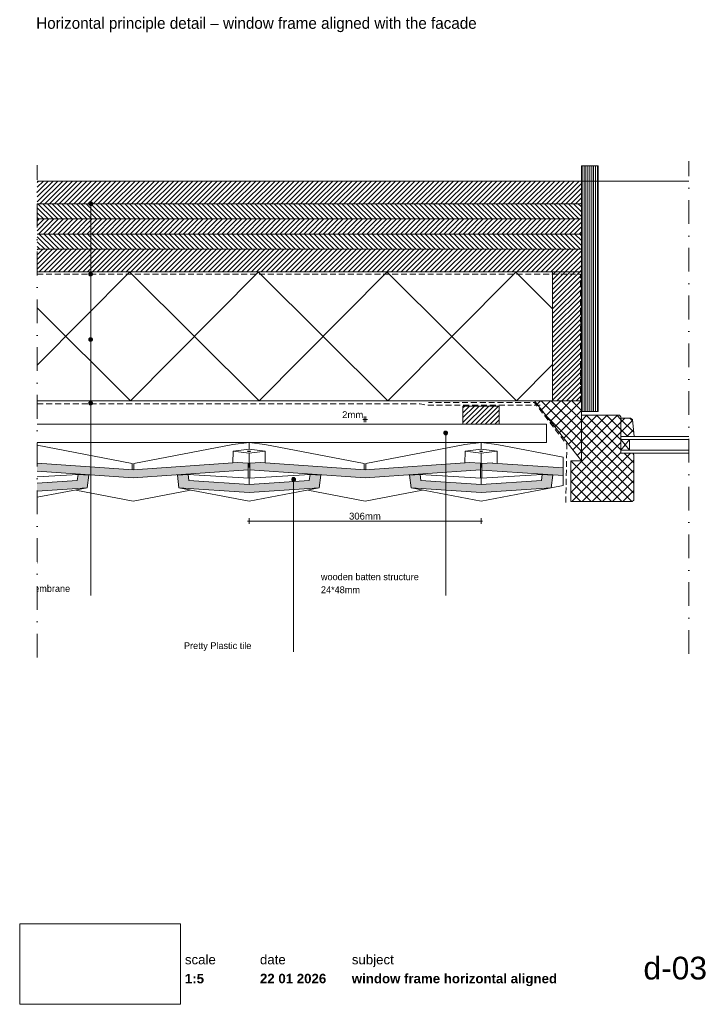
# Paper-space layout 'd-03 window frame horizontal aligned' of a CAD drawing. Header units: millimetres. Extents: x 14 to 195, y 11 to 271.
import ezdxf
from ezdxf.xclip import XClip

# ---------------------------------------------------------------- set-up
doc = ezdxf.new("R2010")
doc.units = ezdxf.units.MM
doc.header["$MEASUREMENT"] = 0
doc.header["$XCLIPFRAME"] = 0
for name, pattern in [('B0302', [12.51, 6.26, -3.125, 0, -3.125]), ('B0701', [2.3412, 1.56, -0.7812]), ('Wipeout_Contour', [1000, 0, -1000])]:
    doc.linetypes.add(name, pattern=pattern)
for name, color, linetype in [('#01', 7, 'Continuous'), ('Dim - 1_50_100', 7, 'Continuous'), ('Info - 1_50_100', 7, 'Continuous'), ('Info - 1_5_10', 7, 'Continuous'), ('Info - Nederlands', 7, 'Continuous')]:
    doc.layers.add(name, color=color, linetype=linetype)
doc.styles.add('GENERATED_STYLE_1', font='HelveticaNeue.ttc')
doc.styles.add('GENERATED_STYLE_2', font='HelveticaNeue.ttc')
doc.styles.add('GENERATED_STYLE_3', font='Helvetica.ttc')
doc.styles.add('GENERATED_STYLE_4', font='txt')
picture_1 = doc.add_image_def('image1.png', size_in_pixel=(317, 159))
pattern_1 = [(45, (-1033.831, 474.146), (-1.343503, 1.343503), []), (135, (-1033.831, 474.146), (1.343503, 1.343503), [])]
pattern_2 = [(45, (-1033.8311, 474.1461), (-0.6363961, 0.6363961), [])]
pattern_3 = [(315, (-1033.8311, 474.1461), (0.6363961, 0.6363961), [])]

# ---------------------------------------------------------------- blocks, each defined once
blk = doc.blocks.new('Drawing_1_1', base_point=(-200, 60))
at = {"color": 2, "linetype": 'Continuous', "lineweight": 0}
for s, insert, char_height, attachment_point, style in [('\\A1;{\\pql;\\fHelvetica Neue|b0|i0|c0|p0;\\W1.000000;date}', (77.08, 24.14), 2.5, 1, 'GENERATED_STYLE_1'), ('\\A1;{\\pql;\\fHelvetica Neue|b0|i0|c0|p0;\\W1.000000;subject}', (101.31, 24.14), 2.5, 1, 'GENERATED_STYLE_1'), ('\\A1;{\\pqr;\\fHelvetica Neue|b0|i0|c0|p0;\\W1.000000;d-03}', (195, 23.65), 6, 3, 'GENERATED_STYLE_1'), ('\\A1;{\\pql;\\fHelvetica Neue|b1|i0|c0|p0;\\W1.000000;1:5}', (57.28, 19.12), 2.5, 1, 'GENERATED_STYLE_2'), ('\\A1;{\\pql;\\fHelvetica Neue|b1|i0|c0|p0;\\W1.000000;22 01 2026}', (77.08, 19.14), 2.5, 1, 'GENERATED_STYLE_2'), ('\\A1;{\\pql;\\fHelvetica Neue|b1|i0|c0|p0;\\W1.000000;window frame horizontal aligned}', (101.31, 19.14), 2.5, 1, 'GENERATED_STYLE_2')]:
    blk.add_mtext(s, dxfattribs=dict(at, insert=insert, char_height=char_height, attachment_point=attachment_point, style=style))
at = {"color": 254, "linetype": 'Wipeout_Contour', "lineweight": 0, "ltscale": 174.062972}
blk.add_wipeout([(13.71, 11.09), (56.11, 11.09), (56.11, 32.35), (13.71, 32.35)], dxfattribs=at)
at = {"color": 2, "linetype": 'Continuous', "lineweight": 0, "insert": (57.28, 24.14), "char_height": 2.5, "attachment_point": 1, "style": 'GENERATED_STYLE_1'}
blk.add_mtext('\\A1;{\\pql;\\fHelvetica Neue|b0|i0|c0|p0;\\W1.000000;scale}', dxfattribs=at)
at = {"color": 9, "lineweight": 0}
image = blk.add_image(picture_1, insert=(13.71, 11.09), size_in_units=(42.4, 21.27), dxfattribs=at)
image.set_boundary_path([(-0.5, -0.5), (316.5, 158.5)])
blk = doc.blocks.new('Drawing_2_1', base_point=(-1033.83, 474.15))
at = {"layer": '#01', "linetype": 'Continuous', "lineweight": 0, "true_color": 0x000000}
for points in [[(31.94, 222.45), (31.98, 222.26), (32.09, 222.09), (32.25, 221.99), (32.44, 221.95), (32.64, 221.99), (32.8, 222.09), (32.91, 222.26), (32.94, 222.45), (32.91, 222.64), (32.8, 222.8), (32.64, 222.91), (32.44, 222.95), (32.25, 222.91), (32.09, 222.8), (31.98, 222.64)], [(31.94, 203.81), (31.98, 203.62), (32.09, 203.45), (32.25, 203.35), (32.44, 203.31), (32.64, 203.35), (32.8, 203.45), (32.91, 203.62), (32.94, 203.81), (32.91, 204), (32.8, 204.16), (32.64, 204.27), (32.44, 204.31), (32.25, 204.27), (32.09, 204.16), (31.98, 204)], [(31.94, 186.6), (31.98, 186.4), (32.09, 186.24), (32.25, 186.13), (32.44, 186.1), (32.64, 186.13), (32.8, 186.24), (32.91, 186.4), (32.94, 186.6), (32.91, 186.79), (32.8, 186.95), (32.64, 187.06), (32.44, 187.1), (32.25, 187.06), (32.09, 186.95), (31.98, 186.79)], [(31.94, 169.78), (31.98, 169.59), (32.09, 169.43), (32.25, 169.32), (32.44, 169.28), (32.64, 169.32), (32.8, 169.43), (32.91, 169.59), (32.94, 169.78), (32.91, 169.97), (32.8, 170.13), (32.64, 170.24), (32.44, 170.28), (32.25, 170.24), (32.09, 170.13), (31.98, 169.97)], [(125.57, 161.92), (125.61, 161.73), (125.72, 161.56), (125.88, 161.45), (126.07, 161.42), (126.26, 161.45), (126.43, 161.56), (126.53, 161.73), (126.57, 161.92), (126.53, 162.11), (126.43, 162.27), (126.26, 162.38), (126.07, 162.42), (125.88, 162.38), (125.72, 162.27), (125.61, 162.11)], [(85.46, 149.65), (85.5, 149.46), (85.61, 149.29), (85.77, 149.18), (85.96, 149.15), (86.15, 149.18), (86.31, 149.29), (86.42, 149.46), (86.46, 149.65), (86.42, 149.84), (86.31, 150), (86.15, 150.11), (85.96, 150.15), (85.77, 150.11), (85.61, 150), (85.5, 149.84)]]:
    blk.add_hatch(color=18, dxfattribs=at).paths.add_polyline_path(points)
at = {"layer": '#01', "linetype": 'Continuous', "lineweight": 0, "true_color": 0xe4e7e8}
for points in [[(43.61, 152.16), (18.31, 153.91), (18.31, 151.83), (43.61, 150.07), (74.01, 152.18), (74.01, 153.93), (71.17, 154.12), (71.18, 154.07)], [(104.81, 152.16), (77.24, 154.07), (77.25, 154.12), (74.41, 153.93), (74.41, 152.18), (104.81, 150.07), (135.21, 152.18), (135.21, 153.93), (132.37, 154.12), (132.38, 154.07)], [(138.44, 154.02), (135.61, 153.83), (135.61, 152.08), (157.07, 150.66), (157.07, 152.74), (138.44, 153.97)], [(18.31, 148.66), (18.31, 146.57), (31.48, 147.46), (31.9, 150.79), (29.1, 150.98), (28.9, 149.37)], [(55.31, 150.79), (55.72, 147.46), (74.2, 146.22), (92.68, 147.46), (93.1, 150.79), (90.3, 150.98), (90.1, 149.37), (74.2, 148.3), (58.31, 149.37), (58.11, 150.98)], [(116.51, 150.79), (116.92, 147.46), (135.4, 146.22), (153.88, 147.46), (154.3, 150.79), (151.5, 150.98), (151.3, 149.37), (135.4, 148.3), (119.51, 149.37), (119.31, 150.98)]]:
    blk.add_hatch(color=254, dxfattribs=at).paths.add_polyline_path(points)
at = {"layer": 'Info - 1_50_100', "linetype": 'Continuous', "lineweight": 0, "true_color": 0x000000}
h = blk.add_hatch(dxfattribs=at)
h.set_pattern_fill('325_Houtachtig_plaatmate_E0', color=18, style=0, pattern_type=2)
h.set_pattern_definition([(90, (164.07496, 301.7615), (-0.5, 0), [])])
h.paths.add_polyline_path([(166.27, 232.41), (161.87, 232.41), (161.87, 167.58), (166.27, 167.58)])
h = blk.add_hatch(dxfattribs=at)
h.set_pattern_fill('310_Naaldhout__01__0001', color=18, style=0, pattern_type=2)
h.set_pattern_definition(pattern_2)
h.paths.add_polyline_path([(161.87, 228.41), (18.31, 228.41), (18.31, 222.41), (161.87, 222.41)])
h = blk.add_hatch(dxfattribs=at)
h.set_pattern_fill('310_Naaldhout__02__0001', color=18, style=0, pattern_type=2)
h.set_pattern_definition(pattern_3)
h.paths.add_polyline_path([(161.87, 222.41), (18.31, 222.41), (18.31, 218.41), (161.87, 218.41)])
h = blk.add_hatch(dxfattribs=at)
h.set_pattern_fill('310_Naaldhout__01__0001', color=18, style=0, pattern_type=2)
h.set_pattern_definition(pattern_2)
h.paths.add_polyline_path([(161.87, 218.41), (18.31, 218.41), (18.31, 214.41), (161.87, 214.41)])
h = blk.add_hatch(dxfattribs=at)
h.set_pattern_fill('310_Naaldhout__02__0001', color=18, style=0, pattern_type=2)
h.set_pattern_definition(pattern_3)
h.paths.add_polyline_path([(161.87, 214.41), (18.31, 214.41), (18.31, 210.41), (161.87, 210.41)])
h = blk.add_hatch(dxfattribs=at)
h.set_pattern_fill('310_Naaldhout__01__0001', color=18, style=0, pattern_type=2)
h.set_pattern_definition(pattern_2)
h.paths.add_polyline_path([(161.87, 210.41), (18.31, 210.41), (18.31, 204.41), (161.87, 204.41)])
h = blk.add_hatch(dxfattribs=at)
h.set_pattern_fill('415_Isolatie_ruit_0001', color=18, style=0, pattern_type=2)
h.set_pattern_definition([(135.152, (42.91, 170.407), (16.8807, 16.9703), []), (225.152, (42.91, 170.407), (-17.0605, 16.9703), [])])
h.paths.add_polyline_path([(154.27, 204.41), (18.31, 204.41), (18.31, 170.41), (154.27, 170.41)])
h = blk.add_hatch(dxfattribs=at)
h.set_pattern_fill('310_Naaldhout__01__0001', color=18, style=0, pattern_type=2)
h.set_pattern_definition(pattern_2)
h.paths.add_polyline_path([(161.87, 170.41), (161.87, 204.41), (154.27, 204.41), (154.27, 170.41)])
at = {"layer": 'Info - 1_5_10', "linetype": 'Continuous', "lineweight": 0, "true_color": 0x99a3a6}
h = blk.add_hatch(dxfattribs=at)
h.set_pattern_fill('310_Naaldhout__01__0001', color=253, style=0, pattern_type=2)
h.set_pattern_definition(pattern_2)
h.paths.add_polyline_path([(130.6, 164.21), (140.2, 164.21), (140.2, 169.01), (130.6, 169.01)])
h = blk.add_hatch(dxfattribs=at)
h.set_pattern_fill('305_Loofhout__02__0001', color=253, style=0, pattern_type=2)
h.set_pattern_definition(pattern_1)
h.paths.add_polyline_path([(161.87, 170.41), (149.51, 170.41), (161.87, 154.58)])
h = blk.add_hatch(dxfattribs=at)
h.set_pattern_fill('305_Loofhout__02__0001', color=253, style=0, pattern_type=2)
h.set_pattern_definition(pattern_1)
h.paths.add_polyline_path([(159.07, 154.58), (159.07, 143.78), (175.27, 143.78), (175.67, 144.18), (175.67, 156.18), (175.47, 156.55), (172.27, 156.55), (172.27, 162.78), (172.27, 166.18), (171.87, 166.58), (161.87, 166.58), (161.87, 154.58)])
h = blk.add_hatch(dxfattribs=at)
h.set_pattern_fill('305_Loofhout__02__0001', color=253, style=0, pattern_type=2)
h.set_pattern_definition(pattern_1)
h.paths.add_polyline_path([(172.27, 160.95), (175.81, 160.95), (175.34, 165.44, 0.246914), (174.25, 165.86), (172.27, 165.86)])
at = {"layer": '#01', "color": 9, "linetype": 'Continuous', "lineweight": 0}
for p, q in [((161.87, 228.41), (190.24, 228.41)), ((32.44, 221.95), (32.44, 131.41)), ((32.44, 203.31), (32.44, 118.97)), ((32.44, 186.1), (32.44, 135.79)), ((32.44, 169.28), (32.44, 118.97)), ((126.07, 161.42), (126.07, 118.97)), ((43.4, 153.84), (18.31, 158.67)), ((69.96, 158.87), (43.8, 153.84)), ((74.2, 159.41), (69.96, 158.87)), ((78.35, 158.89), (74.2, 159.41)), ((74.2, 157.62), (74.2, 159.41)), ((104.6, 153.84), (78.35, 158.89)), ((131.16, 158.87), (105, 153.84)), ((135.4, 159.41), (131.16, 158.87)), ((139.55, 158.89), (135.4, 159.41)), ((135.4, 157.62), (135.4, 159.41)), ((157.07, 155.52), (139.55, 158.89)), ((174.54, 157.35), (172.27, 160.15)), ((174.54, 160.15), (172.27, 157.35)), ((69.96, 153.99), (69.97, 157.09)), ((69.97, 157.09), (74.2, 157.62)), ((74.2, 156.55), (69.97, 157.09)), ((73.81, 157.09), (73.92, 157.12)), ((73.92, 157.05), (73.81, 157.09)), ((73.92, 157.12), (74.2, 157.14)), ((74.2, 157.03), (73.92, 157.05)), ((74.2, 157.62), (78.44, 157.09)), ((74.2, 157.14), (74.49, 157.12)), ((78.44, 157.09), (74.2, 156.55)), ((74.49, 157.05), (74.2, 157.03)), ((74.2, 152.87), (74.2, 156.55)), ((74.49, 157.12), (74.6, 157.09)), ((74.6, 157.09), (74.49, 157.05)), ((78.44, 157.09), (78.44, 153.99)), ((131.16, 153.93), (131.17, 157.09)), ((131.17, 157.09), (135.4, 157.62)), ((135.4, 156.55), (131.17, 157.09)), ((135.01, 157.09), (135.12, 157.12)), ((135.12, 157.05), (135.01, 157.09)), ((135.12, 157.12), (135.4, 157.14)), ((135.4, 157.03), (135.12, 157.05)), ((135.4, 157.62), (139.64, 157.09)), ((135.4, 157.14), (135.69, 157.12)), ((139.64, 157.09), (135.4, 156.55)), ((135.69, 157.05), (135.4, 157.03)), ((135.4, 152.87), (135.4, 156.55)), ((135.69, 157.12), (135.8, 157.09)), ((135.8, 157.09), (135.69, 157.05)), ((139.64, 157.09), (139.64, 153.89)), ((43.4, 152.17), (43.4, 153.84)), ((43.8, 153.84), (43.8, 152.15)), ((104.6, 152.17), (104.6, 153.84)), ((105, 153.84), (105, 152.15)), ((157.07, 152.74), (157.07, 155.52)), ((29.1, 150.98), (18.31, 150.33)), ((74.2, 150.01), (58.11, 150.98)), ((74.01, 152.91), (74.2, 152.87)), ((74.01, 152.18), (74.01, 150.03)), ((74.2, 152.87), (74.41, 152.91)), ((90.3, 150.98), (74.2, 150.01)), ((74.41, 152.18), (74.41, 150.03)), ((135.4, 150.01), (119.31, 150.98)), ((135.21, 152.91), (135.4, 152.87)), ((135.21, 152.18), (135.21, 150.03)), ((135.4, 152.87), (135.61, 152.91)), ((151.5, 150.98), (135.4, 150.01)), ((135.62, 152.09), (135.62, 150.05)), ((157.07, 148.08), (157.07, 152.74)), ((74.2, 150.01), (74.2, 148.3)), ((85.96, 149.15), (85.96, 104.12)), ((135.4, 150.01), (135.4, 148.3)), ((18.31, 144.92), (31.48, 147.46)), ((28.5, 146.83), (43.61, 143.93)), ((43.61, 143.93), (58.72, 146.83)), ((55.72, 147.46), (74.2, 143.89)), ((74.2, 143.89), (92.68, 147.46)), ((89.7, 146.83), (104.81, 143.93)), ((104.81, 143.93), (119.92, 146.83)), ((116.92, 147.46), (135.4, 143.89)), ((135.4, 143.89), (153.88, 147.46)), ((150.75, 146.85), (157.07, 148.08))]:
    blk.add_line(p, q, dxfattribs=at)
at = {"layer": '#01', "color": 2, "linetype": 'Continuous', "lineweight": 0}
for p, q in [((18.31, 153.91), (43.61, 152.16)), ((43.61, 152.16), (71.18, 154.07)), ((71.18, 154.07), (71.17, 154.12)), ((71.17, 154.12), (74.01, 153.93)), ((74.01, 153.93), (74.01, 152.18)), ((74.41, 153.93), (77.25, 154.12)), ((74.41, 152.18), (74.41, 153.93)), ((77.25, 154.12), (77.24, 154.07)), ((77.24, 154.07), (104.81, 152.16)), ((104.81, 152.16), (132.38, 154.07)), ((132.38, 154.07), (132.37, 154.12)), ((132.37, 154.12), (135.21, 153.93)), ((135.21, 153.93), (135.21, 152.18)), ((135.61, 153.83), (138.44, 154.02)), ((135.61, 152.08), (135.61, 153.83)), ((138.44, 154.02), (138.44, 153.97)), ((138.44, 153.97), (157.07, 152.74)), ((43.61, 150.07), (18.31, 151.83)), ((28.9, 149.37), (29.1, 150.98)), ((29.1, 150.98), (31.9, 150.79)), ((31.9, 150.79), (31.48, 147.46)), ((74.01, 152.18), (43.61, 150.07)), ((55.31, 150.79), (58.11, 150.98)), ((55.72, 147.46), (55.31, 150.79)), ((58.11, 150.98), (58.31, 149.37)), ((104.81, 150.07), (74.41, 152.18)), ((90.1, 149.37), (90.3, 150.98)), ((90.3, 150.98), (93.1, 150.79)), ((93.1, 150.79), (92.68, 147.46)), ((135.21, 152.18), (104.81, 150.07)), ((116.51, 150.79), (119.31, 150.98)), ((116.92, 147.46), (116.51, 150.79)), ((119.31, 150.98), (119.51, 149.37)), ((157.07, 150.66), (135.61, 152.08)), ((151.3, 149.37), (151.5, 150.98)), ((151.5, 150.98), (154.3, 150.79)), ((154.3, 150.79), (153.88, 147.46)), ((18.31, 148.66), (28.9, 149.37)), ((58.31, 149.37), (74.2, 148.3)), ((74.2, 148.3), (90.1, 149.37)), ((119.51, 149.37), (135.4, 148.3)), ((135.4, 148.3), (151.3, 149.37)), ((31.48, 147.46), (18.31, 146.57)), ((74.2, 146.22), (55.72, 147.46)), ((92.68, 147.46), (74.2, 146.22)), ((135.4, 146.22), (116.92, 147.46)), ((153.88, 147.46), (135.4, 146.22))]:
    blk.add_line(p, q, dxfattribs=at)
at = {"layer": '#01', "color": 2, "linetype": 'B0701', "lineweight": 0, "flags": 128}
for points in [[(18.31, 203.81), (161.61, 203.81), (161.61, 170.02)], [(157.75, 143.57), (158.03, 158.86), (149.5, 169.93), (121.54, 169.93)]]:
    blk.add_lwpolyline(points, dxfattribs=at)
at = {"layer": '#01', "color": 1, "linetype": 'Continuous', "lineweight": 0}
for centre in [(32.44, 222.45), (32.44, 203.81), (32.44, 186.6), (32.44, 169.78), (126.07, 161.92), (85.96, 149.65)]:
    blk.add_circle(centre, 0.5, dxfattribs=at)
at = {"layer": 'Dim - 1_50_100', "color": 1, "linetype": 'Continuous', "lineweight": 0}
for p, q in [((104.2, 165.48), (104.6, 165.48)), ((104.6, 164.73), (104.6, 166.23)), ((104.6, 165.48), (105, 165.48)), ((105, 164.73), (105, 166.23)), ((105, 165.48), (105.4, 165.48)), ((73.8, 138.67), (74.2, 138.67)), ((74.2, 137.92), (74.2, 139.42)), ((74.2, 138.67), (135.4, 138.67)), ((135.4, 137.92), (135.4, 139.42)), ((135.4, 138.67), (135.8, 138.67))]:
    blk.add_line(p, q, dxfattribs=at)
at = {"layer": 'Info - 1_50_100', "color": 9, "linetype": 'Continuous', "lineweight": 0, "flags": 128}
blk.add_lwpolyline([(166.27, 232.41), (161.87, 232.41), (161.87, 167.58), (166.27, 167.58)], close=True, dxfattribs=at)
for points in [[(18.31, 228.41), (161.87, 228.41), (161.87, 222.41), (18.31, 222.41)], [(18.31, 222.41), (161.87, 222.41), (161.87, 218.41), (18.31, 218.41)], [(18.31, 218.41), (161.87, 218.41), (161.87, 214.41), (18.31, 214.41)], [(18.31, 214.41), (161.87, 214.41), (161.87, 210.41), (18.31, 210.41)], [(18.31, 210.41), (161.87, 210.41), (161.87, 204.41), (18.31, 204.41)], [(18.31, 164.21), (152.64, 164.21), (152.64, 159.41), (18.31, 159.41)]]:
    blk.add_lwpolyline(points, dxfattribs=at)
at = {"layer": 'Info - 1_50_100', "color": 4, "linetype": 'Continuous', "lineweight": 0, "flags": 128}
blk.add_lwpolyline([(18.31, 204.41), (161.87, 204.41), (161.87, 228.41), (18.31, 228.41)], dxfattribs=at)
at = {"layer": 'Info - 1_50_100', "color": 1, "linetype": 'Continuous', "lineweight": 0, "flags": 128}
blk.add_lwpolyline([(18.31, 204.41), (154.27, 204.41), (154.27, 170.41), (18.31, 170.41)], dxfattribs=at)
at = {"layer": 'Info - 1_50_100', "color": 2, "linetype": 'Continuous', "lineweight": 0, "flags": 128}
blk.add_lwpolyline([(161.87, 170.41), (154.27, 170.41), (154.27, 204.41), (161.87, 204.41)], close=True, dxfattribs=at)
at = {"layer": 'Info - 1_50_100', "color": 2, "linetype": 'B0701', "lineweight": 0, "flags": 128}
blk.add_lwpolyline([(151, 169.25), (120.88, 169.25), (119.36, 169.58), (18.31, 169.58)], dxfattribs=at)
at = {"layer": 'Info - 1_5_10', "color": 1, "linetype": 'Continuous', "lineweight": 0, "flags": 128}
for points in [[(130.6, 164.21), (130.6, 169.01), (140.2, 169.01), (140.2, 164.21)], [(172.27, 157.35), (172.27, 160.15), (174.54, 160.15), (174.54, 157.35)]]:
    blk.add_lwpolyline(points, close=True, dxfattribs=at)
at = {"layer": 'Info - 1_5_10', "color": 2, "linetype": 'Continuous', "lineweight": 0, "flags": 128}
for points in [[(161.87, 170.41), (149.51, 170.41), (161.87, 154.58)], [(159.07, 154.58), (161.87, 154.58), (161.87, 166.58), (171.87, 166.58), (172.27, 166.18), (172.27, 162.78), (172.27, 156.55), (175.47, 156.55), (175.67, 156.18), (175.67, 144.18), (175.27, 143.78), (159.07, 143.78)]]:
    blk.add_lwpolyline(points, close=True, dxfattribs=at)
blk.add_lwpolyline([(172.27, 160.95), (172.27, 165.86), (174.25, 165.86, -0.246914), (175.34, 165.44), (175.81, 160.95)], format="xyb", close=True, dxfattribs=at)
at = {"layer": 'Info - 1_5_10', "color": 9, "linetype": 'Continuous', "lineweight": 0, "flags": 128}
for points in [[(190.24, 160.95), (172.27, 160.95), (172.27, 160.15), (190.24, 160.15)], [(190.24, 157.35), (172.27, 157.35), (172.27, 156.55), (190.24, 156.55)]]:
    blk.add_lwpolyline(points, dxfattribs=at)
at = {"layer": 'Dim - 1_50_100', "color": 2, "linetype": 'Continuous', "lineweight": 0, "char_height": 1.8, "attachment_point": 7, "style": 'GENERATED_STYLE_3'}
for s, insert, width in [('\\A1;{\\pql;\\fHelvetica|b0|i0|c0|p0;\\W1.000000;2mm}', (98.75, 165.84), 5.6469), ('\\A1;{\\pql;\\fHelvetica|b0|i0|c0|p0;\\W1.000000;306mm}', (100.57, 139.03), 8.4735)]:
    blk.add_mtext(s, dxfattribs=dict(at, insert=insert, width=width))
at = {"layer": 'Info - Nederlands', "color": 2, "linetype": 'Continuous', "lineweight": 0, "char_height": 1.8, "attachment_point": 4, "style": 'GENERATED_STYLE_4'}
for s, insert, line_spacing_factor in [('\\A1;{\\pql;\\fWork Sans|b0|i0|c0|p0;\\W1.000000;wall\\P\\pql;\\fWork Sans|b0|i0|c0|p0;\\W1.000000;vapour barrier\\P\\pql;\\fWork Sans|b0|i0|c0|p0;\\C9;\\H1.000060x;\\W1.000000;insulation\\P\\pql;\\fWork Sans|b0|i0|c0|p0;\\C2;\\H0.999940x;\\W1.000000;waterproof membrane}', (3.47, 125.36), 1.064799), ('\\A1;{\\pql;\\fWork Sans|b0|i0|c0|p0;\\W1.000000;wooden batten structure\\P\\pql;\\fWork Sans|b0|i0|c0|p0;\\W1.000000;24*48mm}', (93.16, 122.22), 1.144272)]:
    blk.add_mtext(s, dxfattribs=dict(at, insert=insert, line_spacing_factor=line_spacing_factor))
at = {"layer": 'Info - Nederlands', "color": 2, "linetype": 'Continuous', "lineweight": 0, "insert": (57.03, 105.49), "char_height": 1.8, "attachment_point": 4, "style": 'GENERATED_STYLE_4'}
blk.add_mtext('\\A1;{\\pql;\\fWork Sans|b0|i0|c0|p0;\\W1.000000;Pretty Plastic tile }', dxfattribs=at)

psp = doc.layouts.new('d-03 window frame horizontal aligned')

# ---------------------------------------------------------------- linework, layer by layer
at = {"layer": '#01', "color": 3, "linetype": 'B0302', "lineweight": 0}
for p, q in [((18.31, 102.63), (18.31, 232.63)), ((190.24, 103.63), (190.24, 233.63))]:
    psp.add_line(p, q, dxfattribs=at)

# ---------------------------------------------------------------- block references
at = {"color": 4, "linetype": 'Continuous', "lineweight": 0}
ref = psp.add_blockref('Drawing_2_1', (-1033.83, 474.15), dxfattribs=at)
XClip(ref).set_block_clipping_path([(18.3118260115, 79.4089153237), (190.2367454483, 238.8672037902)])
ref = psp.add_blockref('Drawing_1_1', (-200, 60), dxfattribs=at)
XClip(ref).set_block_clipping_path([(-287.3178906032, -75.7273941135), (502.7286062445, 56.3449743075)])

# ---------------------------------------------------------------- texts
at = {"layer": 'Info - 1_5_10', "color": 2, "linetype": 'Continuous', "lineweight": 0, "insert": (18.06, 267.7), "char_height": 3, "attachment_point": 7, "style": 'GENERATED_STYLE_4'}
psp.add_mtext('\\A1;{\\pql;\\fWork Sans|b0|i0|c0|p0;\\W1.000000;Horizontal principle detail – window frame aligned with the facade}', dxfattribs=at)

doc.saveas('drawing.dxf')
